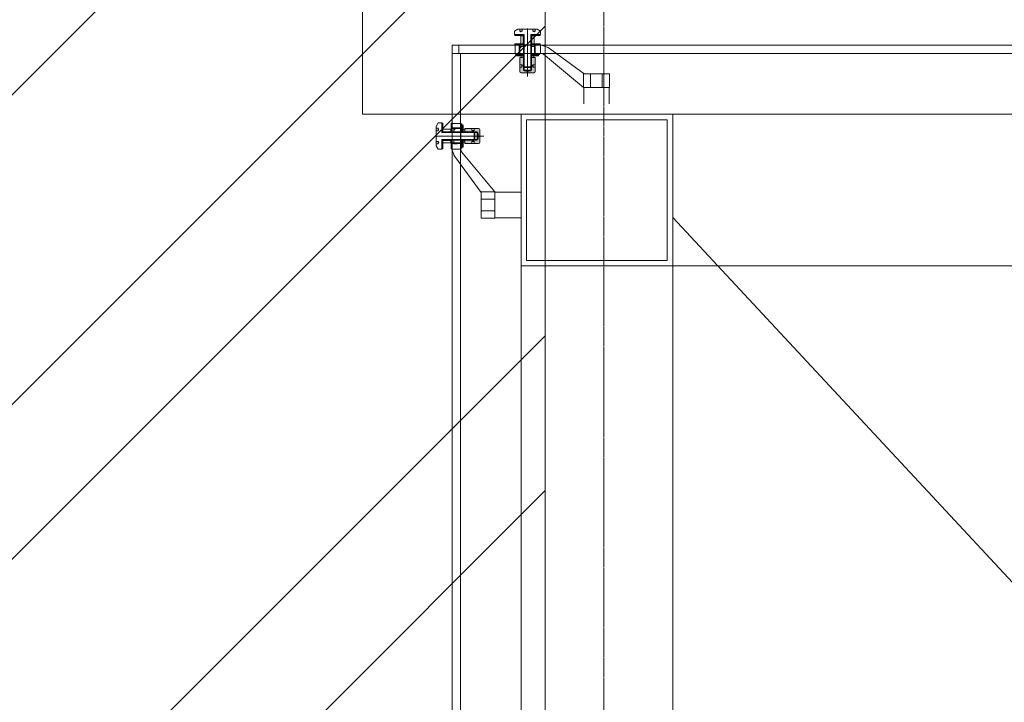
# Model space of a CAD drawing. Header units: inches. Extents: x -647532 to 3008597, y -136987 to 2557681.
# Tile 8 of 153: x 53759 to 55186, y 23410 to 24399. Entities that reach past the tile are written whole.
import ezdxf
from ezdxf import colors
from ezdxf.entities.mleader import LeaderData, LeaderLine
from ezdxf.enums import TextEntityAlignment as Align
from ezdxf.math import Vec2, Vec3

# ---------------------------------------------------------------- set-up
doc = ezdxf.new("R2010")
doc.units = ezdxf.units.IN
doc.header["$MEASUREMENT"] = 0
doc.linetypes.add('CENTER', pattern=[2, 1.25, -0.25, 0.25, -0.25])
doc.linetypes.add('DASHED2', pattern=[0.375, 0.25, -0.125])
for name, color, linetype, lineweight in [('ANNO-GRID', 8, 'DASHED2', 5), ('ELE', 8, 'Continuous', 5), ('FURN', 8, 'Continuous', 5), ('FURN-HATCH', 8, 'Continuous', 5), ('HAT', 8, 'Continuous', 5), ('YD-EXTERNAL 4', 8, 'Continuous', 5)]:
    doc.layers.add(name, color=color, linetype=linetype, lineweight=lineweight)
doc.layers.add('ARCH', color=8, linetype='Continuous')
doc.styles.add('ARIAL', font='arial.ttf')
doc.styles.get("Standard").update_dxf_attribs({"font": 'arial.ttf'})

# ---------------------------------------------------------------- blocks, each defined once
blk = doc.blocks.new('_TagSlot')
at = {"color": 0, "linetype": 'ByBlock', "lineweight": -2, "transparency": 16777216}
for p, q in [((-4, 4), (4, 4)), ((-4, -4), (4, -4))]:
    blk.add_line(p, q, dxfattribs=at)
for centre, start, end in [((-4, 0), 90, 270), ((4, 0), 270, 90)]:
    blk.add_arc(centre, 4, start, end, dxfattribs=at)
at = {"layer": 'FURN', "color": 0, "transparency": 16777216, "style": 'ARIAL'}
blk.add_attdef('M-01', text='', height=2.5, dxfattribs=at).set_placement((0, -1.5), align=Align.CENTER)
blk = doc.blocks.new('_DotSmall')
at = {"color": 0, "linetype": 'ByBlock', "const_width": 0.5}
blk.add_lwpolyline([(-0.0625, 0, 1), (0.0625, 0, 1)], format="xyb", close=True, dxfattribs=at)
blk = doc.blocks.new('ARCH')
at = {"layer": 'HAT'}
h = blk.add_hatch(dxfattribs=at)
h.set_pattern_fill('ANSI32', color=256, scale=50)
h.set_pattern_definition([(45, (76894.55, 12639.06), (-336.7596, 336.7596), []), (45, (77119.05, 12639.06), (-336.7596, 336.7596), [])])
h.paths.add_polyline_path([(54520.606, 30779.057), (54520.606, 20892.366), (50121.851, 20892.366), (50121.851, 36450.363), (53690.606, 36450.363), (53690.606, 35062.363), (53955.606, 35062.363), (53955.606, 30779.057)])
at = {"layer": 'YD-EXTERNAL 4', "linetype": 'Continuous'}
h = blk.add_hatch(dxfattribs=at)
h.set_pattern_fill('A_BASE__85_A_BASE__85_AN_5B', color=256, style=0, pattern_type=2)
h.set_pattern_definition([(135, (53244.32, 23497.075), (44.9013, 44.9013), []), (45, (53244.32, 23497.075), (-44.9013, 44.9013), [])])
h.paths.add_polyline_path([(54488.724, 24377.866), (54476.475, 24377.866), (54476.475, 24376.366), (54488.724, 24376.366)])
h = blk.add_hatch(dxfattribs=at)
h.set_pattern_fill('A_BASE__85_A_BASE__85_AN_5B', color=256, style=0, pattern_type=2)
h.set_pattern_definition([(135, (53167.35, 23493.72), (84.1905, 84.1905), []), (45, (53167.35, 23493.72), (-84.1905, 84.1905), [])])
h.paths.add_polyline_path([(54485.225, 24364.616), (54488.725, 24364.616), (54488.725, 24376.115), (54485.225, 24376.115)])
h = blk.add_hatch(dxfattribs=at)
h.set_pattern_fill('A_BASE__85_A_BASE__85_AN_5B', color=256, style=0, pattern_type=2)
h.set_pattern_definition([(135, (53244.32, 23483.575), (44.9013, 44.9013), []), (45, (53244.32, 23483.575), (-44.9013, 44.9013), [])])
h.paths.add_polyline_path([(54488.724, 24364.366), (54476.475, 24364.366), (54476.475, 24362.866), (54488.724, 24362.866)])
h = blk.add_hatch(dxfattribs=at)
h.set_pattern_fill('A_BASE__85_A_BASE__85_AN_5B', color=256, style=0, pattern_type=2)
h.set_pattern_definition([(135, (52558.91, 23443.12), (56.127, 56.127), []), (45, (52558.91, 23443.12), (-56.127, 56.127), [])])
h.paths.add_polyline_path([(54477.474, 24350.366), (54477.474, 24348.866), (54479.132, 24348.866), (54479.132, 24349.266), (54479.532, 24349.266), (54479.532, 24348.866), (54482.337, 24348.866), (54482.337, 24349.266), (54482.737, 24349.266), (54482.737, 24348.866), (54488.974, 24348.866), (54488.974, 24360.366), (54483.974, 24360.366), (54483.974, 24350.366)])
for points in [[(54488.724, 24346.866), (54488.724, 24348.866), (54478.976, 24348.866), (54478.976, 24346.866)], [(54488.975, 24344.366), (54483.976, 24344.366), (54483.976, 24334.117), (54486.975, 24334.117), (54487.975, 24332.367), (54486.975, 24330.617), (54483.976, 24330.617), (54483.976, 24324.368), (54483.978, 24324.27), (54483.985, 24324.172), (54483.997, 24324.075), (54484.014, 24323.978), (54484.035, 24323.882), (54484.062, 24323.788), (54484.092, 24323.694), (54484.128, 24323.603), (54484.168, 24323.513), (54484.212, 24323.425), (54484.26, 24323.34), (54484.313, 24323.257), (54484.369, 24323.177), (54484.429, 24323.099), (54484.494, 24323.025), (54484.561, 24322.954), (54484.632, 24322.886), (54484.707, 24322.822), (54484.784, 24322.762), (54484.864, 24322.705), (54484.947, 24322.653), (54485.033, 24322.604), (54485.12, 24322.56), (54485.21, 24322.521), (54485.302, 24322.485), (54485.395, 24322.454), (54485.489, 24322.428), (54485.585, 24322.407), (54485.682, 24322.39), (54485.779, 24322.378), (54485.877, 24322.371), (54485.975, 24322.368), (54494.974, 24322.368), (54494.974, 24324.368), (54489.975, 24325.368), (54489.976, 24326.368), (54488.975, 24326.368), (54488.98, 24329.968)], [(54494.974, 24322.368), (54503.973, 24322.368), (54504.072, 24322.371), (54504.169, 24322.378), (54504.267, 24322.39), (54504.364, 24322.407), (54504.459, 24322.428), (54504.554, 24322.454), (54504.647, 24322.485), (54504.739, 24322.521), (54504.828, 24322.56), (54504.916, 24322.604), (54505.002, 24322.653), (54505.084, 24322.705), (54505.165, 24322.762), (54505.242, 24322.822), (54505.316, 24322.886), (54505.388, 24322.954), (54505.455, 24323.025), (54505.519, 24323.099), (54505.58, 24323.177), (54505.636, 24323.257), (54505.689, 24323.34), (54505.737, 24323.425), (54505.781, 24323.513), (54505.821, 24323.603), (54505.856, 24323.694), (54505.887, 24323.788), (54505.913, 24323.882), (54505.935, 24323.978), (54505.952, 24324.075), (54505.964, 24324.172), (54505.971, 24324.27), (54505.973, 24324.368), (54505.973, 24330.617), (54502.974, 24330.617), (54501.974, 24332.367), (54502.974, 24334.117), (54505.973, 24334.117), (54505.973, 24344.366), (54500.974, 24344.366), (54500.974, 24326.368), (54499.975, 24326.368), (54499.974, 24325.368), (54494.974, 24324.368)], [(54501.224, 24348.866), (54501.224, 24346.866), (54510.973, 24346.866), (54510.973, 24348.866)], [(54401.606, 24236.931), (54401.606, 24246.679), (54399.606, 24246.679), (54399.606, 24236.931)], [(54404.105, 24241.68), (54404.105, 24236.68), (54422.104, 24236.68), (54422.104, 24235.679), (54423.104, 24235.68), (54424.103, 24230.681), (54426.103, 24230.681), (54426.103, 24239.68), (54426.101, 24239.778), (54426.094, 24239.876), (54426.082, 24239.973), (54426.065, 24240.07), (54426.043, 24240.166), (54426.017, 24240.26), (54425.986, 24240.354), (54425.951, 24240.445), (54425.911, 24240.535), (54425.867, 24240.623), (54425.819, 24240.708), (54425.766, 24240.791), (54425.71, 24240.871), (54425.649, 24240.948), (54425.585, 24241.023), (54425.517, 24241.094), (54425.446, 24241.162), (54425.372, 24241.226), (54425.295, 24241.286), (54425.214, 24241.343), (54425.132, 24241.395), (54425.046, 24241.443), (54424.958, 24241.488), (54424.869, 24241.527), (54424.777, 24241.563), (54424.684, 24241.593), (54424.589, 24241.62), (54424.494, 24241.641), (54424.397, 24241.658), (54424.299, 24241.67), (54424.202, 24241.677), (54424.103, 24241.68), (54417.854, 24241.68), (54417.854, 24238.68), (54416.104, 24237.68), (54414.354, 24238.68), (54414.354, 24241.68)], [(54404.105, 24224.681), (54404.105, 24219.682), (54414.354, 24219.682), (54414.354, 24222.682), (54416.104, 24223.681), (54417.854, 24222.682), (54417.854, 24219.682), (54424.103, 24219.682), (54424.202, 24219.684), (54424.299, 24219.691), (54424.397, 24219.703), (54424.494, 24219.72), (54424.589, 24219.742), (54424.684, 24219.768), (54424.777, 24219.799), (54424.869, 24219.834), (54424.958, 24219.874), (54425.046, 24219.918), (54425.132, 24219.966), (54425.214, 24220.019), (54425.295, 24220.075), (54425.372, 24220.136), (54425.446, 24220.2), (54425.517, 24220.268), (54425.585, 24220.339), (54425.649, 24220.413), (54425.71, 24220.49), (54425.766, 24220.571), (54425.819, 24220.654), (54425.867, 24220.739), (54425.911, 24220.827), (54425.951, 24220.916), (54425.986, 24221.008), (54426.017, 24221.101), (54426.043, 24221.196), (54426.065, 24221.292), (54426.082, 24221.388), (54426.094, 24221.486), (54426.101, 24221.584), (54426.103, 24221.682), (54426.103, 24230.681), (54424.103, 24230.681), (54423.104, 24225.681), (54422.104, 24225.68), (54422.104, 24224.681)], [(54399.606, 24224.431), (54399.606, 24214.682), (54401.606, 24214.682), (54401.606, 24224.431)]]:
    blk.add_hatch(color=256, dxfattribs=at).paths.add_polyline_path(points)
h = blk.add_hatch(dxfattribs=at)
h.set_pattern_fill('A_BASE__85_A_BASE__85_AN_5B', color=256, style=0, pattern_type=2)
h.set_pattern_definition([(135, (55251.396, 25481.34), (44.9013, 44.9013), []), (45, (55251.396, 25481.34), (-44.9013, 44.9013), [])])
h.paths.add_polyline_path([(54370.606, 24236.931), (54372.106, 24236.931), (54372.106, 24249.181), (54370.606, 24249.181)])
h = blk.add_hatch(dxfattribs=at)
h.set_pattern_fill('A_BASE__85_A_BASE__85_AN_5B', color=256, style=0, pattern_type=2)
h.set_pattern_definition([(135, (55264.896, 25481.34), (44.9013, 44.9013), []), (45, (55264.896, 25481.34), (-44.9013, 44.9013), [])])
h.paths.add_polyline_path([(54384.106, 24236.931), (54385.606, 24236.931), (54385.606, 24249.181), (54384.106, 24249.181)])
h = blk.add_hatch(dxfattribs=at)
h.set_pattern_fill('A_BASE__85_A_BASE__85_AN_5B', color=256, style=0, pattern_type=2)
h.set_pattern_definition([(135, (55305.35, 26166.746), (56.127, 56.127), []), (45, (55305.35, 26166.746), (-56.127, 56.127), [])])
h.paths.add_polyline_path([(54388.106, 24236.681), (54399.606, 24236.681), (54399.606, 24242.918), (54399.206, 24242.918), (54399.206, 24243.318), (54399.606, 24243.318), (54399.606, 24246.123), (54399.206, 24246.123), (54399.206, 24246.523), (54399.606, 24246.523), (54399.606, 24248.181), (54398.106, 24248.181), (54398.106, 24241.681), (54388.106, 24241.681)])
h = blk.add_hatch(dxfattribs=at)
h.set_pattern_fill('A_BASE__85_A_BASE__85_AN_5B', color=256, style=0, pattern_type=2)
h.set_pattern_definition([(135, (55254.75, 25558.31), (84.1905, 84.1905), []), (45, (55254.75, 25558.31), (-84.1905, 84.1905), [])])
h.paths.add_polyline_path([(54383.855, 24240.43), (54372.357, 24240.43), (54372.357, 24236.93), (54383.855, 24236.93)])
at = {"layer": 'ANNO-GRID', "linetype": 'CENTER', "ltscale": 2}
blk.add_lwpolyline([(54605.606, 100744.751), (54605.606, 16993.064)], dxfattribs=at)
at = {"layer": 'ELE'}
blk.add_lwpolyline([(54520.606, 20892.366), (50036.85, 20892.366), (50036.85, 36450.363), (53755.606, 36450.363), (53892.246, 30924.451), (54520.606, 30940.236)], close=True, dxfattribs=at)
at = {"layer": 'YD-EXTERNAL 4', "linetype": 'Continuous'}
for p, q in [((54255.606, 24262.366), (54255.606, 30512.363)), ((54475.974, 24382.866), (54480.974, 24385.866)), ((54480.974, 24385.866), (54508.974, 24385.866)), ((54483.724, 24385.866), (54483.724, 24382.866)), ((54487.224, 24382.866), (54487.224, 24385.866)), ((54494.974, 24386.431), (54494.974, 24317.014)), ((54502.724, 24385.866), (54502.724, 24382.866)), ((54506.224, 24382.866), (54506.224, 24385.866)), ((54508.974, 24385.866), (54513.974, 24382.866)), ((54475.974, 24382.866), (54475.974, 24377.866)), ((54475.974, 24377.866), (54489.974, 24377.866)), ((54476.475, 24377.866), (54476.475, 24376.366)), ((54476.475, 24376.366), (54488.974, 24376.366)), ((54483.724, 24382.866), (54485.474, 24381.866)), ((54483.724, 24382.866), (54487.224, 24382.866)), ((54485.225, 24376.115), (54488.974, 24376.115)), ((54485.225, 24376.115), (54485.225, 24364.616)), ((54485.474, 24381.866), (54487.224, 24382.866)), ((54488.724, 24377.866), (54488.724, 24376.366)), ((54488.725, 24376.115), (54488.725, 24364.616)), ((54488.974, 24377.866), (54488.974, 24330.866)), ((54489.974, 24377.866), (54489.974, 24329.866)), ((54513.974, 24377.866), (54499.974, 24377.866)), ((54499.974, 24377.866), (54499.974, 24329.866)), ((54500.974, 24377.866), (54500.974, 24330.866)), ((54500.974, 24376.366), (54513.474, 24376.366)), ((54500.974, 24376.115), (54504.723, 24376.115)), ((54501.224, 24377.866), (54501.224, 24376.366)), ((54501.224, 24376.115), (54501.224, 24364.616)), ((54502.724, 24382.866), (54504.474, 24381.866)), ((54502.724, 24382.866), (54506.224, 24382.866)), ((54504.474, 24381.866), (54506.224, 24382.866)), ((54504.723, 24376.115), (54504.723, 24364.616)), ((54513.474, 24377.866), (54513.474, 24376.366)), ((54513.974, 24382.866), (54513.974, 24377.866)), ((54385.606, 20892.366), (54385.606, 24362.366)), ((54385.606, 24362.366), (55530.616, 24362.366)), ((54476.475, 24364.366), (54488.974, 24364.366)), ((54476.475, 24364.366), (54476.475, 24362.866)), ((54476.475, 24362.866), (54513.974, 24362.866)), ((54476.974, 24362.866), (54476.974, 24350.366)), ((54482.974, 24362.866), (54482.974, 24348.866)), ((54483.969, 24362.866), (54483.969, 24350.366)), ((54488.974, 24360.366), (54483.969, 24360.366)), ((54483.974, 24362.866), (54483.974, 24348.866)), ((54485.225, 24364.616), (54488.974, 24364.616)), ((54488.724, 24364.366), (54488.724, 24362.866)), ((54488.725, 24370.366), (54488.974, 24370.366)), ((54488.974, 24360.366), (54488.974, 24350.366)), ((54500.974, 24370.366), (54501.224, 24370.366)), ((54500.974, 24364.616), (54504.723, 24364.616)), ((54500.974, 24364.366), (54513.474, 24364.366)), ((54505.974, 24360.366), (54500.974, 24360.366)), ((54501.224, 24364.366), (54501.224, 24362.866)), ((54504.974, 24348.866), (54504.974, 24362.866)), ((54505.974, 24348.866), (54505.974, 24362.866)), ((54505.979, 24362.866), (54505.979, 24350.366)), ((54513.474, 24364.366), (54513.474, 24362.866)), ((54513.974, 24350.366), (54513.974, 24362.866)), ((54576.974, 24320.866), (54524.812, 24358.83)), ((55505.627, 24350.366), (54385.606, 24350.366)), ((54397.606, 24350.366), (54397.606, 20892.366)), ((54476.974, 24350.366), (54513.974, 24350.366)), ((54477.474, 24348.866), (54477.474, 24350.366)), ((54488.974, 24348.866), (54477.474, 24348.866)), ((54478.976, 24348.866), (54478.976, 24346.866)), ((54478.976, 24346.866), (54488.974, 24346.866)), ((54479.132, 24349.266), (54479.532, 24349.266)), ((54479.132, 24348.866), (54479.132, 24349.266)), ((54479.532, 24349.266), (54479.532, 24348.866)), ((54482.337, 24348.866), (54482.337, 24349.266)), ((54482.337, 24349.266), (54482.737, 24349.266)), ((54482.737, 24349.266), (54482.737, 24348.866)), ((54483.976, 24344.366), (54488.974, 24344.366)), ((54483.976, 24344.366), (54483.976, 24324.368)), ((54483.997, 24350.097), (54486.744, 24348.866)), ((54484.997, 24350.097), (54487.744, 24348.866)), ((54485.975, 24346.866), (54485.975, 24344.366)), ((54488.724, 24348.866), (54488.724, 24344.366)), ((54488.975, 24344.366), (54488.975, 24329.968)), ((54489.971, 24344.366), (54489.971, 24328.977)), ((54499.969, 24344.366), (54499.969, 24328.968)), ((54500.974, 24348.866), (54512.474, 24348.866)), ((54500.974, 24346.866), (54510.973, 24346.866)), ((54500.974, 24344.366), (54505.973, 24344.366)), ((54500.974, 24344.366), (54500.974, 24329.968)), ((54501.224, 24348.866), (54501.224, 24344.366)), ((54503.973, 24346.866), (54503.973, 24344.366)), ((54505.973, 24344.366), (54505.973, 24324.368)), ((54507.612, 24349.266), (54507.212, 24349.266)), ((54507.212, 24349.266), (54507.212, 24348.866)), ((54507.612, 24348.866), (54507.612, 24349.266)), ((54510.817, 24349.266), (54510.417, 24349.266)), ((54510.417, 24349.266), (54510.417, 24348.866)), ((54510.817, 24348.866), (54510.817, 24349.266)), ((54510.973, 24348.866), (54510.973, 24346.866)), ((54512.474, 24350.366), (54512.474, 24348.866)), ((54575.974, 24300.866), (54518.061, 24349.389)), ((54483.976, 24334.117), (54486.975, 24334.117)), ((54483.976, 24330.617), (54486.975, 24330.617)), ((54486.975, 24334.117), (54486.975, 24330.617)), ((54486.975, 24334.117), (54487.975, 24332.367)), ((54487.975, 24332.367), (54486.975, 24330.617)), ((54488.974, 24330.866), (54500.974, 24330.866)), ((54488.974, 24330.866), (54489.974, 24329.866)), ((54488.98, 24329.968), (54488.975, 24326.368)), ((54489.974, 24329.866), (54499.974, 24329.866)), ((54489.98, 24328.968), (54489.975, 24325.368)), ((54500.974, 24330.866), (54499.974, 24329.866)), ((54499.979, 24328.968), (54499.974, 24325.368)), ((54500.974, 24329.968), (54500.974, 24326.368)), ((54502.974, 24334.117), (54501.974, 24332.367)), ((54501.974, 24332.367), (54502.974, 24330.617)), ((54502.974, 24334.117), (54502.974, 24330.617)), ((54505.973, 24334.117), (54502.974, 24334.117)), ((54505.973, 24330.617), (54502.974, 24330.617)), ((54485.975, 24322.368), (54503.973, 24322.368)), ((54488.975, 24326.368), (54500.974, 24326.368)), ((54489.975, 24325.368), (54499.974, 24325.368)), ((54489.975, 24325.368), (54494.974, 24324.368)), ((54499.974, 24325.368), (54494.974, 24324.368)), ((54613.974, 24320.866), (54575.974, 24320.866)), ((54575.974, 24300.866), (54575.974, 24320.866)), ((54586.474, 24320.866), (54586.474, 24300.866)), ((54603.474, 24300.866), (54603.474, 24320.866)), ((54613.974, 24300.866), (54613.974, 24320.866)), ((54613.974, 24300.866), (54575.974, 24300.866)), ((57806.196, 24262.366), (54255.606, 24262.366)), ((54365.606, 24249.681), (54362.606, 24244.681)), ((54362.606, 24244.681), (54362.606, 24216.681)), ((54365.606, 24249.681), (54370.606, 24249.681)), ((54370.606, 24235.681), (54370.606, 24249.681)), ((54370.606, 24249.181), (54372.106, 24249.181)), ((54372.106, 24249.181), (54372.106, 24236.681)), ((54384.106, 24249.181), (54384.106, 24236.681)), ((54384.106, 24249.181), (54385.606, 24249.181)), ((54385.606, 24248.681), (54398.106, 24248.681)), ((54385.606, 24242.681), (54399.606, 24242.681)), ((54398.106, 24248.681), (54398.106, 24211.681)), ((54399.606, 24248.181), (54398.106, 24248.181)), ((54399.206, 24246.523), (54399.206, 24246.123)), ((54399.606, 24246.523), (54399.206, 24246.523)), ((54399.206, 24246.123), (54399.606, 24246.123)), ((54399.606, 24243.318), (54399.206, 24243.318)), ((54399.206, 24243.318), (54399.206, 24242.918)), ((54399.206, 24242.918), (54399.606, 24242.918)), ((54399.606, 24248.181), (54399.606, 24236.681)), ((54399.606, 24246.679), (54401.606, 24246.679)), ((54401.606, 24246.679), (54401.606, 24236.681)), ((54362.04, 24230.681), (54431.458, 24230.681)), ((54362.606, 24241.931), (54365.606, 24241.931)), ((54365.606, 24238.431), (54362.606, 24238.431)), ((54365.606, 24241.931), (54366.606, 24240.181)), ((54365.606, 24241.931), (54365.606, 24238.431)), ((54366.606, 24240.181), (54365.606, 24238.431)), ((54370.606, 24236.931), (54372.106, 24236.931)), ((54370.606, 24236.681), (54417.606, 24236.681)), ((54370.606, 24235.681), (54418.606, 24235.681)), ((54372.357, 24240.43), (54372.357, 24236.681)), ((54372.357, 24240.43), (54383.855, 24240.43)), ((54372.357, 24236.93), (54383.855, 24236.93)), ((54378.106, 24236.93), (54378.106, 24236.681)), ((54383.855, 24240.43), (54383.855, 24236.681)), ((54384.106, 24236.931), (54385.606, 24236.931)), ((54385.606, 24241.686), (54398.106, 24241.686)), ((54385.606, 24241.681), (54399.606, 24241.681)), ((54388.106, 24236.681), (54388.106, 24241.686)), ((54388.106, 24236.681), (54398.106, 24236.681)), ((54398.374, 24241.658), (54399.606, 24238.911)), ((54398.374, 24240.658), (54399.606, 24237.911)), ((54399.606, 24236.931), (54404.105, 24236.931)), ((54401.606, 24239.68), (54404.105, 24239.68)), ((54404.105, 24241.68), (54404.105, 24236.681)), ((54404.105, 24241.68), (54424.103, 24241.68)), ((54404.105, 24236.68), (54418.504, 24236.68)), ((54404.105, 24235.684), (54419.495, 24235.684)), ((54414.354, 24241.68), (54414.354, 24238.68)), ((54414.354, 24238.68), (54417.854, 24238.68)), ((54414.354, 24238.68), (54416.104, 24237.68)), ((54416.104, 24237.68), (54417.854, 24238.68)), ((54417.606, 24236.681), (54417.606, 24224.681)), ((54417.606, 24236.681), (54418.606, 24235.681)), ((54417.854, 24241.68), (54417.854, 24238.68)), ((54418.504, 24236.675), (54422.104, 24236.68)), ((54418.606, 24235.681), (54418.606, 24225.681)), ((54419.504, 24235.675), (54423.104, 24235.68)), ((54422.104, 24236.68), (54422.104, 24224.681)), ((54423.104, 24235.68), (54423.104, 24225.681)), ((54423.104, 24235.68), (54424.103, 24230.681)), ((54423.104, 24225.681), (54424.103, 24230.681)), ((54426.103, 24239.68), (54426.103, 24221.682)), ((54362.606, 24222.931), (54365.606, 24222.931)), ((54365.606, 24219.431), (54362.606, 24219.431)), ((54362.606, 24216.681), (54365.606, 24211.681)), ((54365.606, 24222.931), (54366.606, 24221.181)), ((54365.606, 24222.931), (54365.606, 24219.431)), ((54366.606, 24221.181), (54365.606, 24219.431)), ((54370.606, 24225.681), (54370.606, 24211.681)), ((54370.606, 24225.681), (54418.606, 24225.681)), ((54370.606, 24224.681), (54417.606, 24224.681)), ((54370.606, 24224.431), (54372.106, 24224.431)), ((54372.106, 24224.681), (54372.106, 24212.181)), ((54372.357, 24224.681), (54372.357, 24220.932)), ((54372.357, 24224.431), (54383.855, 24224.431)), ((54372.357, 24220.932), (54383.855, 24220.932)), ((54378.106, 24224.681), (54378.106, 24224.431)), ((54383.855, 24224.681), (54383.855, 24220.932)), ((54384.106, 24224.681), (54384.106, 24212.181)), ((54384.106, 24224.431), (54385.606, 24224.431)), ((54399.606, 24220.681), (54385.606, 24220.681)), ((54399.606, 24219.681), (54385.606, 24219.681)), ((54385.606, 24219.676), (54398.106, 24219.676)), ((54388.106, 24219.681), (54388.106, 24224.681)), ((54399.206, 24218.043), (54399.206, 24218.443)), ((54399.206, 24218.443), (54399.606, 24218.443)), ((54399.606, 24218.043), (54399.206, 24218.043)), ((54399.206, 24214.838), (54399.206, 24215.238)), ((54399.206, 24215.238), (54399.606, 24215.238)), ((54399.606, 24214.838), (54399.206, 24214.838)), ((54399.606, 24213.181), (54399.606, 24224.681)), ((54399.606, 24224.431), (54404.105, 24224.431)), ((54399.606, 24214.682), (54401.606, 24214.682)), ((54401.606, 24224.681), (54401.606, 24214.682)), ((54401.606, 24221.682), (54404.105, 24221.682)), ((54404.105, 24225.686), (54419.503, 24225.686)), ((54404.105, 24224.681), (54404.105, 24219.682)), ((54404.105, 24224.681), (54418.504, 24224.681)), ((54404.105, 24219.682), (54424.103, 24219.682)), ((54414.354, 24222.682), (54416.104, 24223.681)), ((54414.354, 24222.682), (54417.854, 24222.682)), ((54414.354, 24219.682), (54414.354, 24222.682)), ((54416.104, 24223.681), (54417.854, 24222.682)), ((54417.606, 24224.681), (54418.606, 24225.681)), ((54417.854, 24219.682), (54417.854, 24222.682)), ((54418.504, 24224.681), (54422.104, 24224.681)), ((54419.504, 24225.676), (54423.104, 24225.681)), ((54365.606, 24211.681), (54370.606, 24211.681)), ((54370.606, 24212.181), (54372.106, 24212.181)), ((54384.106, 24212.181), (54385.606, 24212.181)), ((54398.106, 24211.681), (54385.606, 24211.681)), ((54427.606, 24148.681), (54389.642, 24200.844)), ((54398.106, 24213.181), (54399.606, 24213.181)), ((54447.606, 24149.681), (54399.083, 24207.594)), ((54427.606, 24111.681), (54427.606, 24149.681)), ((54447.606, 24149.681), (54427.606, 24149.681)), ((54447.606, 24111.681), (54447.606, 24149.681)), ((54427.606, 24139.181), (54447.606, 24139.181)), ((54447.606, 24122.181), (54427.606, 24122.181)), ((54447.606, 24111.681), (54427.606, 24111.681)), ((54705.606, 24112.366), (57405.606, 21212.366)), ((57625.606, 24042.366), (54485.606, 24042.366))]:
    blk.add_line(p, q, dxfattribs=at)
at = {"layer": 'YD-EXTERNAL 4', "linetype": 'Continuous', "flags": 128}
for points in [[(54395.468, 24362.366), (54395.468, 24350.366)], [(54576.474, 24277.366), (54576.474, 24300.866)], [(54613.474, 24300.866), (54613.474, 24277.366)], [(54485.606, 24262.366), (54705.606, 24262.366)], [(54485.606, 24262.366), (54485.606, 20992.365), (54705.606, 20992.365)], [(54705.606, 20992.365), (54705.606, 24262.366)], [(54485.606, 24149.181), (54447.606, 24149.181)], [(54447.606, 24112.181), (54485.606, 24112.181)]]:
    blk.add_lwpolyline(points, dxfattribs=at)
blk.add_lwpolyline([(54697.606, 24254.366), (54697.606, 24050.366), (54493.606, 24050.366), (54493.606, 24254.366)], close=True, dxfattribs=at)
at = {"layer": 'YD-EXTERNAL 4', "linetype": 'Continuous'}
for centre, radius, start, end in [((54610.019, 24357.866), 126.143, 177.728345, 182.271655), ((54376.58, 24357.866), 129.496, 357.787192, 2.212808), ((54509.464, 24331.666), 31.2, 60.534253, 81.688363), ((54509.877, 24323.391), 27.255, 72.52747, 98.232947), ((54485.975, 24324.368), 2, 180, 270), ((54503.973, 24324.368), 2, 270, 0), ((54390.606, 24115.637), 126.143, 87.728345, 92.271655), ((54424.103, 24239.68), 2, 0, 90), ((54390.606, 24349.075), 129.496, 267.787192, 272.212808), ((54425.08, 24215.778), 27.255, 171.767053, 197.47253), ((54424.103, 24221.682), 2, 270, 0), ((54416.806, 24216.191), 31.2, 188.311637, 209.465747)]:
    blk.add_arc(centre, radius, start, end, dxfattribs=at)
at = {"layer": 'FURN-HATCH', "linetype": 'Continuous'}
ml = blk.add_multileader_block('Standard', dxfattribs=at)
ml.set_content('_TagSlot', color=256, scale=-11.71875)
ml.set_attribute('M-01', 'VNR1', width=0)
ml.set_leader_properties(color=256, linetype='ByLayer', lineweight=-1)
ml.set_arrow_properties(name='DOTSMALL')
ml.build(insert=Vec2(0, 0))
ml.multileader.update_dxf_attribs({"dogleg_length": 115.809, "arrow_head_size": 28.235})
ctx = ml.context
ctx.base_point, ctx.char_height, ctx.arrow_head_size, ctx.landing_gap_size, ctx.plane_origin = Vec3(101476.346, 52296.962), 200, 28.235, 4, Vec3(100757.024, 52076.672)
notes = []
notes.append((ctx, [(0, (0, 0, 0), (0, 0), (1, 0), 1, [])]))
ctx.block.insert, ctx.block.rotation, ctx.block.scale = Vec3(101570.096, 52296.962), 3.14159265, Vec3(-11.71875, 11.71875, 11.71875)
ml = blk.add_multileader_block('Standard', dxfattribs=at)
ml.set_content('_TagSlot', color=256, scale=-11.71875)
ml.set_attribute('M-01', 'VNR1', width=0)
ml.set_leader_properties(color=256, linetype='ByLayer', lineweight=-1)
ml.set_arrow_properties(name='DOTSMALL')
ml.build(insert=Vec2(0, 0))
ml.multileader.update_dxf_attribs({"dogleg_length": 115.809, "arrow_head_size": 28.235})
ctx = ml.context
ctx.base_point, ctx.char_height, ctx.arrow_head_size, ctx.landing_gap_size, ctx.plane_origin = Vec3(97954.669, 52254.917), 200, 28.235, 4, Vec3(97235.347, 52034.627)
notes.append((ctx, [(0, (0, 0, 0), (0, 0), (1, 0), 1, [])]))
ctx.block.insert, ctx.block.rotation, ctx.block.scale = Vec3(98048.419, 52254.917), 3.14159265, Vec3(-11.71875, 11.71875, 11.71875)
ml = blk.add_multileader_block('Standard', dxfattribs=at)
ml.set_content('_TagSlot', color=256, scale=-11.71875)
ml.set_attribute('M-01', 'VNR1', width=0)
ml.set_leader_properties(color=256, linetype='ByLayer', lineweight=-1)
ml.set_arrow_properties(name='DOTSMALL')
ml.build(insert=Vec2(0, 0))
ml.multileader.update_dxf_attribs({"dogleg_length": 115.809, "arrow_head_size": 28.235})
ctx = ml.context
ctx.base_point, ctx.char_height, ctx.arrow_head_size, ctx.landing_gap_size, ctx.plane_origin = Vec3(99751.234, 51693.272), 200, 28.235, 4, Vec3(99031.911, 51472.982)
notes.append((ctx, [(0, (0, 0, 0), (0, 0), (1, 0), 1, [])]))
ctx.block.insert, ctx.block.rotation, ctx.block.scale = Vec3(99844.984, 51693.272), 3.14159265, Vec3(-11.71875, 11.71875, 11.71875)
for ctx, leaders in notes:
    for number, flags, end, landing, length, lines in leaders:
        leader = LeaderData()
        leader.index, (leader.has_last_leader_line, leader.has_dogleg_vector, leader.attachment_direction) = number, flags
        leader.last_leader_point, leader.dogleg_vector, leader.dogleg_length = Vec3(end), Vec3(landing), length
        for number, points, colour, breaks in lines:
            line = LeaderLine()
            line.index, line.vertices, line.color, line.breaks = number, Vec3.list(points), colors.encode_raw_color(colour), breaks
            leader.lines.append(line)
        ctx.leaders.append(leader)

msp = doc.modelspace()

# ---------------------------------------------------------------- block references
at = {"layer": 'ARCH'}
msp.add_blockref('ARCH', (0, 0), dxfattribs=at)

doc.saveas('drawing.dxf')
